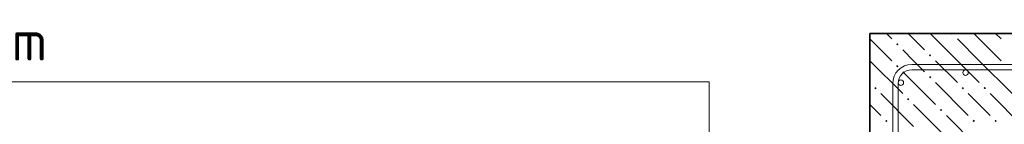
# Model space of a CAD drawing. Header units: millimetres. Extents: x 0 to 21000, y -5 to 14850.
# Tile 14 of 28: x 8783 to 11486, y 10604 to 10890. Entities that reach past the tile are written whole.
import ezdxf

# ---------------------------------------------------------------- set-up
doc = ezdxf.new("R2010")
doc.units = ezdxf.units.MM
doc.layers.add('ЖБ Лестница', color=7, linetype='Continuous', lineweight=25, true_color=0xe0e0ff)
for name, color, linetype, lineweight in [('Лестница', 7, 'Continuous', 25), ('Обрамление проемов стержнями', 7, 'Continuous', 25), ('Позиционная метка линия выноска', 7, 'Continuous', 13)]:
    doc.layers.add(name, color=color, linetype=linetype, lineweight=lineweight)
doc.styles.add('ISOCPEUR', font='txt')

msp = doc.modelspace()

# ---------------------------------------------------------------- hatches: boundary and pattern name
at = {"layer": 'ЖБ Лестница', "linetype": 'Continuous', "lineweight": 18, "transparency": 33554687}
for points in [[(11338.6, 10852.8), (11345.1, 10852.8), (11341.8, 10849.6)], [(11188.6, 10822.8), (11191.8, 10826.1), (11195.1, 10822.8), (11191.8, 10819.6)], [(11278.6, 10792.8), (11281.8, 10796.1), (11285.1, 10792.8), (11281.8, 10789.6)], [(11188.6, 10762.8), (11191.8, 10766.1), (11195.1, 10762.8), (11191.8, 10759.6)], [(11278.6, 10732.8), (11281.8, 10736.1), (11285.1, 10732.8), (11281.8, 10729.6)], [(11128.6, 10702.8), (11131.8, 10706.1), (11135.1, 10702.8), (11131.8, 10699.6)], [(11368.6, 10702.8), (11371.8, 10706.1), (11375.1, 10702.8), (11371.8, 10699.6)], [(11428.6, 10702.8), (11431.8, 10706.1), (11435.1, 10702.8), (11431.8, 10699.6)], [(11218.6, 10672.8), (11221.8, 10676.1), (11225.1, 10672.8), (11221.8, 10669.6)], [(11308.6, 10642.8), (11311.8, 10646.1), (11315.1, 10642.8), (11311.8, 10639.6)], [(11158.6, 10612.8), (11161.8, 10616.1), (11165.1, 10612.8), (11161.8, 10609.6)], [(11398.6, 10612.8), (11401.8, 10616.1), (11405.1, 10612.8), (11401.8, 10609.6)], [(11458.6, 10612.8), (11461.8, 10616.1), (11465.1, 10612.8), (11461.8, 10609.6)]]:
    msp.add_hatch(color=7, dxfattribs=at).paths.add_polyline_path(points, flags=16)

# ---------------------------------------------------------------- linework, layer by layer
at = {"layer": 'ЖБ Лестница', "color": 7, "linetype": 'Continuous', "lineweight": 35, "transparency": 33554687}
for p, q in [((11116.8, 10852.8), (11116.8, 10477.8)), ((11866.8, 10852.8), (11116.8, 10852.8))]:
    msp.add_line(p, q, dxfattribs=at)
at = {"layer": 'ЖБ Лестница', "color": 9, "linetype": 'Continuous', "lineweight": 18, "true_color": 0xc7c7c7, "transparency": 33554687}
for p, q in [((11161.8, 10852.8), (11176.8, 10837.8)), ((11221.8, 10852.8), (11266.8, 10807.8)), ((11356.8, 10777.8), (11281.8, 10852.8)), ((11416.8, 10837.8), (11401.8, 10852.8)), ((11461.8, 10852.8), (11476.8, 10837.8)), ((11116.8, 10837.8), (11116.8, 10837.8)), ((11116.8, 10837.8), (11176.8, 10777.8)), ((11356.8, 10837.8), (11416.8, 10777.8)), ((11416.8, 10837.8), (11476.8, 10777.8)), ((11236.8, 10777.8), (11206.8, 10807.8)), ((11116.8, 10777.8), (11206.8, 10687.8)), ((11116.8, 10777.8), (11116.8, 10777.8)), ((11266.8, 10747.8), (11236.8, 10777.8)), ((11296.8, 10777.8), (11356.8, 10717.8)), ((11356.8, 10777.8), (11416.8, 10717.8)), ((11416.8, 10777.8), (11506.8, 10687.8)), ((11206.8, 10747.8), (11296.8, 10657.8)), ((11116.8, 10717.8), (11116.8, 10717.8)), ((11296.8, 10717.8), (11386.8, 10627.8)), ((11146.8, 10687.8), (11236.8, 10597.8)), ((11416.8, 10657.8), (11386.8, 10687.8)), ((11446.8, 10687.8), (11536.8, 10597.8)), ((11146.8, 10627.8), (11116.8, 10657.8)), ((11116.8, 10657.8), (11116.8, 10657.8)), ((11236.8, 10657.8), (11326.8, 10567.8)), ((11446.8, 10627.8), (11416.8, 10657.8)), ((11416.8, 10537.8), (11326.8, 10627.8))]:
    msp.add_line(p, q, dxfattribs=at)
at = {"layer": 'Лестница', "color": 7, "linetype": 'Continuous', "lineweight": 25, "transparency": 33554687}
for p, q in [((11116.8, 10852.8), (11116.8, 10477.8)), ((11866.8, 10852.8), (11116.8, 10852.8))]:
    msp.add_line(p, q, dxfattribs=at)
at = {"layer": 'Обрамление проемов стержнями', "color": 7, "linetype": 'Continuous', "lineweight": 13, "transparency": 33554687}
for p, q in [((11231.8, 10767.8), (12504.3, 10767.8)), ((11231.8, 10752.8), (12504.3, 10752.8)), ((11179.3, 10715.3), (11179.3, 10117.8)), ((11194.3, 10715.3), (11194.3, 10117.8))]:
    msp.add_line(p, q, dxfattribs=at)
at = {"layer": 'Обрамление проемов стержнями', "color": 7, "linetype": 'Continuous', "lineweight": 18, "transparency": 33554687}
for centre in [(11379.3, 10745.3), (11201.8, 10717.8)]:
    msp.add_circle(centre, 7.5, dxfattribs=at)
at = {"layer": 'Обрамление проемов стержнями', "color": 7, "linetype": 'Continuous', "lineweight": 13, "transparency": 33554687}
for radius in [52.5, 37.5]:
    msp.add_arc((11231.8, 10715.3), radius, 90, 180, dxfattribs=at)
at = {"layer": 'Позиционная метка линия выноска', "color": 7, "linetype": 'Continuous', "lineweight": 13, "transparency": 33554687}
msp.add_lwpolyline([(7850.6, 10719.7), (10675.6, 10719.7), (10675.6, 10170.6)], dxfattribs=at)

# ---------------------------------------------------------------- texts
at = {"color": 7, "linetype": 'Continuous', "lineweight": 13, "transparency": 33554687, "insert": (7979.5, 10778.4), "char_height": 110, "width": 1052.191, "attachment_point": 7, "style": 'ISOCPEUR'}
msp.add_mtext('\\W0.94;ø12 L=5210mm ', dxfattribs=at)

doc.saveas('drawing.dxf')
